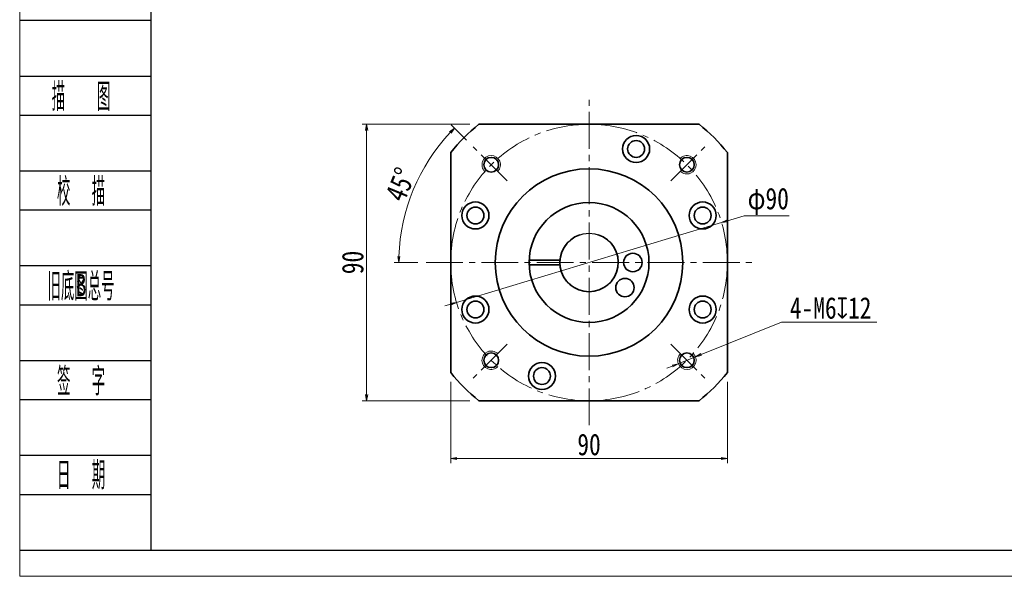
# Model space of a CAD drawing. Header units: millimetres. Extents: x -19 to 724, y -9 to 498.
# Tile 1 of 6: x -16 to 304, y -9 to 173. Entities that reach past the tile are written whole.
import ezdxf
from ezdxf.enums import TextEntityAlignment as Align

# ---------------------------------------------------------------- set-up
doc = ezdxf.new("R2010")
doc.units = ezdxf.units.MM
doc.linetypes.add('点画线', pattern=[18, 12, -2, 2, -2])
doc.layers.add('2细线层', color=4, linetype='Continuous')
doc.layers.add('6文字层', color=3, linetype='Continuous')
for name, color, linetype, lineweight in [('CDRAFT0', 7, 'Continuous', 35), ('EB0', 7, 'Continuous', 35), ('中心线层', 1, '点画线', 18), ('图框_外框线', 7, 'Continuous', 18), ('尺寸线层', 3, 'Continuous', 18), ('粗实线层_1', 7, 'Continuous', 35), ('细实线', 211, 'Continuous', 18)]:
    doc.layers.add(name, color=color, linetype=linetype, lineweight=lineweight)
doc.styles.add('PC_TEXTSTYLE', font='ISOCP.SHX', dxfattribs={"width": 0.707, "bigfont": 'GBCBIG.SHX'})
doc.styles.get("Standard").update_dxf_attribs({"font": 'SimSun.ttf'})
doc.styles.add('宋体', font='SimSun.ttf', dxfattribs={"width": 0.8})
doc.dimstyles.new('A水平标注$0', dxfattribs={"dimtxt": 3.5, "dimasz": 2, "dimexe": 1.5, "dimexo": 3, "dimgap": 1.1, "dimtad": 1, "dimtoh": 1, "dimdec": 4, "dimdsep": 46, "dimtxsty": '宋体', "dimblk": 'OPEN', "dimcen": 3, "dimclrd": 3, "dimclre": 3, "dimclrt": 6, "dimadec": 0, "dimazin": 0, "dimtm": 1e-09, "dimtfac": 1, "dimtdec": 4, "dimtix": 1, "dimtmove": 0, "dimatfit": 3, "dimldrblk": 'OPEN', "dimfxl": 0, "dimlwd": 13, "dimlwe": 13, "dimarcsym": 0})
doc.dimstyles.new('D直径标注φ25', dxfattribs={"dimtxt": 3.5, "dimasz": 2, "dimexe": 1, "dimexo": 3, "dimtad": 1, "dimtoh": 1, "dimdec": 1, "dimdsep": 46, "dimtxsty": '宋体', "dimblk": 'OPEN', "dimcen": 3, "dimclrd": 3, "dimclre": 3, "dimclrt": 130, "dimadec": 0, "dimazin": 0, "dimtm": 1e-09, "dimtfac": 1, "dimtdec": 1, "dimtmove": 0, "dimatfit": 0, "dimldrblk": 'OPEN', "dimfxl": 0, "dimlwd": 13, "dimlwe": 13, "dimarcsym": 0})
doc.dimstyles.new('螺孔(M8-7H)', dxfattribs={"dimtxt": 3.5, "dimasz": 2, "dimexe": 1.25, "dimexo": 3, "dimtad": 1, "dimtoh": 1, "dimdec": 4, "dimdsep": 46, "dimtxsty": '宋体', "dimblk": 'OPEN', "dimcen": 3, "dimclrd": 3, "dimclre": 3, "dimclrt": 2, "dimadec": 0, "dimazin": 0, "dimtm": 1e-09, "dimtfac": 1, "dimtdec": 4, "dimtmove": 0, "dimatfit": 3, "dimldrblk": 'OPEN', "dimfxl": 0, "dimlwd": 9, "dimlwe": 9, "dimarcsym": 0})

# ---------------------------------------------------------------- blocks, each defined once
blk = doc.blocks.new('_Open')
at = {"color": 0, "linetype": 'ByBlock', "lineweight": -2}
for p, q in [((-1, 0.17), (0, 0)), ((-1, -0.17), (0, 0)), ((0, 0), (-1, 0))]:
    blk.add_line(p, q, dxfattribs=at)
blk = doc.blocks.new('*D30')
at = {"layer": 'Defpoints', "color": 0, "transparency": 16777216}
for p in [(133.54, 138.47), (97, 48.47), (133.54, 48.47)]:
    blk.add_point(p, dxfattribs=at)
at = {"layer": '尺寸线层', "color": 3, "lineweight": 13, "transparency": 16777216}
for p, q in [((130.54, 138.47), (95.5, 138.47)), ((97, 136.47), (97, 50.47)), ((130.54, 48.47), (95.5, 48.47))]:
    blk.add_line(p, q, dxfattribs=at)
at = {"layer": '尺寸线层', "color": 3, "lineweight": 13, "transparency": 16777216, "xscale": 2, "yscale": 2, "zscale": 2}
for p, rotation in [((97, 138.47), 90), ((97, 48.47), 270)]:
    blk.add_blockref('_Open', p, dxfattribs=dict(at, rotation=rotation))
at = {"layer": '尺寸线层', "color": 6, "transparency": 16777216, "insert": (92.5, 93.47), "char_height": 7, "attachment_point": 5, "rotation": 90, "style": '宋体', "bg_fill": 3, "box_fill_scale": 1.1, "bg_fill_color": 256, "bg_fill_true_color": 13158600, "bg_fill_transparency": 0}
blk.add_mtext('90', dxfattribs=at)
blk = doc.blocks.new('*D31')
at = {"layer": 'Defpoints', "color": 0, "transparency": 16777216}
for p in [(131.64, 131.17), (115.77, 124.4), (142.76, 120.05), (116.7, 93.47), (221.16, 93.47)]:
    blk.add_point(p, dxfattribs=at)
at = {"layer": '尺寸线层', "color": 3, "lineweight": 13, "transparency": 16777216}
for p, q in [((129.52, 133.29), (124.54, 138.27)), ((113.7, 93.47), (105.98, 93.47))]:
    blk.add_line(p, q, dxfattribs=at)
blk.add_arc((169.34, 93.47), 61.86, 136.8526, 178.1474, dxfattribs=at)
at = {"layer": '尺寸线层', "color": 3, "lineweight": 13, "transparency": 16777216, "xscale": 2, "yscale": 2, "zscale": 2}
for p, rotation in [((125.6, 137.21), 45.92632355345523), ((107.48, 93.47), 269.0736764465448)]:
    blk.add_blockref('_Open', p, dxfattribs=dict(at, rotation=rotation))
at = {"layer": '尺寸线层', "color": 6, "transparency": 16777216, "insert": (108.03, 118.86), "char_height": 7, "attachment_point": 5, "rotation": 67.5, "style": '宋体', "bg_fill": 3, "box_fill_scale": 1.1, "bg_fill_color": 256, "bg_fill_true_color": 13158600, "bg_fill_transparency": 0}
blk.add_mtext('45°', dxfattribs=at)
blk = doc.blocks.new('*D32')
at = {"layer": 'Defpoints', "color": 0, "transparency": 16777216}
for p in [(212.42, 106.46), (126.25, 80.48)]:
    blk.add_point(p, dxfattribs=at)
at = {"layer": '尺寸线层', "color": 3, "lineweight": 13, "transparency": 16777216}
for p, q in [((126.25, 80.48), (212.42, 106.46)), ((214.34, 107.04), (219.79, 108.68)), ((219.79, 108.68), (234.46, 108.68)), ((124.34, 79.91), (122.42, 79.33))]:
    blk.add_line(p, q, dxfattribs=at)
at = {"layer": '尺寸线层', "color": 3, "lineweight": 13, "transparency": 16777216, "xscale": 2, "yscale": 2, "zscale": 2}
for p, rotation in [((212.42, 106.46), 196.7746328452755), ((126.25, 80.48), 16.77463284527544)]:
    blk.add_blockref('_Open', p, dxfattribs=dict(at, rotation=rotation))
at = {"layer": '尺寸线层', "color": 130, "transparency": 16777216, "insert": (227.63, 113.34), "char_height": 7, "attachment_point": 5, "style": '宋体'}
blk.add_mtext('φ90', dxfattribs=at)
blk = doc.blocks.new('*D33')
at = {"layer": 'Defpoints', "color": 0, "transparency": 16777216}
for p in [(124.34, 57.68), (214.34, 57.68), (214.34, 29.68)]:
    blk.add_point(p, dxfattribs=at)
at = {"layer": '尺寸线层', "color": 3, "lineweight": 13, "transparency": 16777216}
for p, q in [((124.34, 54.68), (124.34, 28.18)), ((214.34, 54.68), (214.34, 28.18)), ((126.34, 29.68), (212.34, 29.68))]:
    blk.add_line(p, q, dxfattribs=at)
at = {"layer": '尺寸线层', "color": 3, "lineweight": 13, "transparency": 16777216, "xscale": 2, "yscale": 2, "zscale": 2, "rotation": 180}
blk.add_blockref('_Open', (124.34, 29.68), dxfattribs=at)
at = {"layer": '尺寸线层', "color": 3, "lineweight": 13, "transparency": 16777216, "xscale": 2, "yscale": 2, "zscale": 2}
blk.add_blockref('_Open', (214.34, 29.68), dxfattribs=at)
at = {"layer": '尺寸线层', "color": 6, "transparency": 16777216, "insert": (169.34, 34.18), "char_height": 7, "attachment_point": 5, "style": '宋体', "bg_fill": 3, "box_fill_scale": 1.1, "bg_fill_color": 256, "bg_fill_true_color": 13158600, "bg_fill_transparency": 0}
blk.add_mtext('90', dxfattribs=at)
blk = doc.blocks.new('*D36')
at = {"color": 3, "lineweight": 9, "transparency": 16777216}
for p, q in [((231.93, 74.06), (205.79, 63.52)), ((262.89, 74.06), (231.93, 74.06)), ((198.37, 60.53), (203.94, 62.77)), ((196.52, 59.78), (194.66, 59.03))]:
    blk.add_line(p, q, dxfattribs=at)
at = {"layer": 'Defpoints', "color": 0, "transparency": 16777216}
for p in [(203.94, 62.77), (198.37, 60.53)]:
    blk.add_point(p, dxfattribs=at)
at = {"color": 3, "lineweight": 9, "transparency": 16777216, "xscale": 2, "yscale": 2, "zscale": 2}
for p, rotation in [((203.94, 62.77), 201.9547314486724), ((198.37, 60.53), 21.95473144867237)]:
    blk.add_blockref('_Open', p, dxfattribs=dict(at, rotation=rotation))
at = {"color": 2, "transparency": 16777216, "insert": (247.91, 78.63), "char_height": 7, "attachment_point": 5, "style": '宋体'}
blk.add_mtext('4-M6{\\famgdt|b0|i0|c0|p0;x}{12}', dxfattribs=at)

msp = doc.modelspace()

# ---------------------------------------------------------------- linework, layer by layer
msp.add_circle((169.33672, 93.47046), 9.5)
at = {"layer": '2细线层'}
for p, q in [((-15.68771, 172.33636), (26.82053, 172.33636)), ((-15.68771, 154.17945), (26.82053, 154.17945)), ((-15.68771, 141.46962), (26.82053, 141.46962)), ((-15.68771, 123.31271), (26.82053, 123.31271)), ((-15.68771, 110.60287), (26.82053, 110.60287)), ((-15.68771, 92.44596), (26.82053, 92.44596)), ((-15.68771, 79.73613), (26.82053, 79.73613)), ((-15.68771, 61.57922), (26.82053, 61.57922)), ((-15.68771, 48.86938), (26.82053, 48.86938)), ((-15.68771, 30.71247), (26.82053, 30.71247)), ((-15.68771, 18.00263), (26.82053, 18.00263)), ((-15.68771, -0.15428), (26.82053, -0.15428))]:
    msp.add_line(p, q, dxfattribs=at)
at = {"layer": 'CDRAFT0'}
for centre in [(184.64405, 130.42564), (132.38154, 108.77779), (206.2919, 108.77779), (132.38154, 78.16312), (206.2919, 78.16312), (154.02938, 56.51528)]:
    msp.add_circle(centre, 4.4, dxfattribs=at)
for start, end in [(128.4998296, 141.5000496), (38.4998296, 51.5000496), (218.4998296, 231.5000496), (308.4998296, 321.5000496)]:
    msp.add_arc((169.33672, 93.47046), 57.5, start, end, dxfattribs=at)
at = {"layer": 'EB0'}
for p, q in [((149.85114, 94.22046), (159.86637, 94.22046)), ((149.85114, 92.72046), (159.86637, 92.72046))]:
    msp.add_line(p, q, dxfattribs=at)
for centre, radius in [((169.33672, 93.47046), 19.5), ((183.58672, 93.47046), 3), ((181.00963, 85.29699), 3)]:
    msp.add_circle(centre, radius, dxfattribs=at)
msp.add_arc((169.33672, 93.47046), 9.5, 108.4103907, 71.5915198, dxfattribs=at)
at = {"layer": '中心线层'}
for p, q in [((142.76057, 120.0466), (131.63685, 131.17032)), ((195.91286, 66.89431), (207.03658, 55.77059))]:
    msp.add_line(p, q, dxfattribs=at)
at = {"layer": '图框_外框线', "color": 3}
msp.add_lwpolyline([(-15.83774, -8.68593), (700.82114, -8.68593), (700.82114, 498.09428), (-15.83774, 498.09428)], close=True, dxfattribs=at)
at = {"layer": '图框_外框线', "color": 3, "lineweight": 25}
msp.add_lwpolyline([(26.82053, -0.15428), (692.28949, -0.15428), (692.28949, 489.56263), (26.82053, 489.56263)], close=True, dxfattribs=at)
at = {"layer": '粗实线层_1'}
for points in [[(133.54232, 138.47046), (205.13127, 138.47046)], [(124.33672, 57.67606), (124.33672, 129.26501)], [(214.33672, 129.26485), (214.33672, 57.6759)], [(205.13111, 48.47046), (133.54216, 48.47046)]]:
    msp.add_lwpolyline(points, dxfattribs=at)
for centre, radius in [((184.64405, 130.42564), 2.75), ((137.51691, 125.29026), 2.4), ((169.33672, 93.47046), 30.5), ((132.38154, 108.77779), 2.75), ((206.2919, 108.77779), 2.75), ((132.38154, 78.16312), 2.75), ((206.2919, 78.16312), 2.75), ((201.15652, 61.65065), 2.4), ((154.02938, 56.51528), 2.75)]:
    msp.add_circle(centre, radius, dxfattribs=at)
at = {"layer": '细实线'}
for centre, start, end in [((137.51691, 125.29026), 315, 226.9102132), ((201.15652, 61.65065), 135, 46.9102132)]:
    msp.add_arc(centre, 3, start, end, dxfattribs=at)

# ---------------------------------------------------------------- texts
at = {"layer": '6文字层', "color": 3, "style": 'PC_TEXTSTYLE'}
for s, width, p in [('描   图', 0.6667, (4.12439, 147.82454)), ('校  描', 0.667, (4.12439, 116.95779)), ('旧底图总号', 0.667, (4.12439, 86.09104)), ('签  字', 0.667, (4.12439, 55.2243)), ('日  期', 0.667, (4.13571, 24.53877))]:
    msp.add_text(s, height=9.078455, dxfattribs=dict(at, width=width)).set_placement(p, align=Align.MIDDLE)
at = {"layer": '6文字层', "width": 0.707}
msp.add_text('B', height=7.26276, dxfattribs=at).set_placement((4.12439, 86.09104), align=Align.MIDDLE)

# ---------------------------------------------------------------- next in the draw order: dimensions: what is measured, and where the dimension line sits
at = {"layer": '尺寸线层'}
dim = msp.add_linear_dim(base=(97.00373, 48.47046), p1=(133.54232, 138.47046), p2=(133.54216, 48.47046), angle=270, dimstyle='A水平标注$0', override={"dimtxt": 7, "dimgap": 1, "dimdec": 1, "dimpost": '<>', "dimblk": 'Open', "dimtvp": 0.1, "dimtfill": 1, "dimtfillclr": 256}, dxfattribs=at)
dim.commit()
dim.dimension.update_dxf_attribs({"geometry": '*D30', "text_midpoint": (92.50373, 93.47046)})

# ---------------------------------------------------------------- next in the draw order: linework, layer by layer
at = {"layer": '中心线层'}
msp.add_line((142.76057, 66.89431), (131.63685, 55.77059), dxfattribs=at)
at = {"layer": '粗实线层_1'}
msp.add_circle((137.51691, 61.65065), 2.4, dxfattribs=at)
at = {"layer": '细实线'}
msp.add_arc((137.51691, 61.65065), 3, 45, 316.9102132, dxfattribs=at)

# ---------------------------------------------------------------- next in the draw order: dimensions: what is measured, and where the dimension line sits
at = {"layer": '尺寸线层'}
dim = msp.add_angular_dim_2l(base=(115.76822, 124.39824), line1=((142.76057, 120.0466), (131.63685, 131.17032)), line2=((116.70324, 93.47046), (221.15898, 93.47046)), dimstyle='A水平标注$0', override={"dimtxt": 7, "dimgap": 1, "dimdec": 1, "dimpost": '<>', "dimblk": 'Open', "dimtvp": 0.1, "dimtfill": 1, "dimtfillclr": 256}, dxfattribs=at)
dim.commit()
dim.dimension.update_dxf_attribs({"geometry": '*D31', "text_midpoint": (108.03216, 118.86364)})

# ---------------------------------------------------------------- next in the draw order: linework, layer by layer
at = {"layer": '中心线层'}
for p, q in [((169.33672, 40.47046), (169.33672, 146.47046)), ((195.91286, 120.0466), (207.03658, 131.17032)), ((116.33672, 93.47046), (222.33672, 93.47046))]:
    msp.add_line(p, q, dxfattribs=at)
msp.add_circle((169.33672, 93.47046), 45, dxfattribs=at)
at = {"layer": '粗实线层_1'}
msp.add_circle((201.15652, 125.29026), 2.4, dxfattribs=at)
at = {"layer": '细实线'}
msp.add_arc((201.15652, 125.29026), 3, 225, 136.9102132, dxfattribs=at)

# ---------------------------------------------------------------- next in the draw order: dimensions: what is measured, and where the dimension line sits
at = {"layer": '尺寸线层'}
dim = msp.add_diameter_dim_2p(p1=(126.25158, 80.4831), p2=(212.42185, 106.45781), dimstyle='D直径标注φ25', override={"dimtxt": 7, "dimgap": 1, "dimpost": 'φ<>', "dimtfill": 0}, dxfattribs=at)
dim.commit()
dim.dimension.update_dxf_attribs({"geometry": '*D32', "text_midpoint": (227.62784, 108.67946), "dimtype": 163})

# ---------------------------------------------------------------- next in the draw order: dimensions: what is measured, and where the dimension line sits
dim = msp.add_linear_dim(base=(214.33672, 29.67964), p1=(124.33664, 57.676), p2=(214.33672, 57.6759), dimstyle='A水平标注$0', override={"dimtxt": 7, "dimgap": 1, "dimdec": 1, "dimpost": '<>', "dimblk": 'Open', "dimtvp": 0.1, "dimtfill": 1, "dimtfillclr": 256}, dxfattribs=at)
dim.commit()
dim.dimension.update_dxf_attribs({"geometry": '*D33', "text_midpoint": (169.33668, 34.17964)})

# ---------------------------------------------------------------- next in the draw order: dimensions: what is measured, and where the dimension line sits
dim = msp.add_diameter_dim_2p(p1=(198.37408, 60.52903), p2=(203.93896, 62.77227), text='4-M<>{\\famgdt|b0|i0|c0|p0;x}{12}', dimstyle='螺孔(M8-7H)', override={"dimtxt": 7, "dimgap": 1, "dimtad": 1, "dimtih": 0, "dimtoh": 1, "dimdec": 4, "dimlfac": 1, "dimpost": '<>', "dimcen": 0, "dimse1": 0, "dimse2": 0, "dimsd1": 0, "dimsd2": 0, "dimtix": 0, "dimtofl": 1, "dimatfit": 3, "dimtvp": 0.1, "dimtfill": 0})
dim.commit()
dim.dimension.update_dxf_attribs({"geometry": '*D36', "text_midpoint": (247.91436, 74.05752), "dimtype": 163})

doc.saveas('drawing.dxf')
